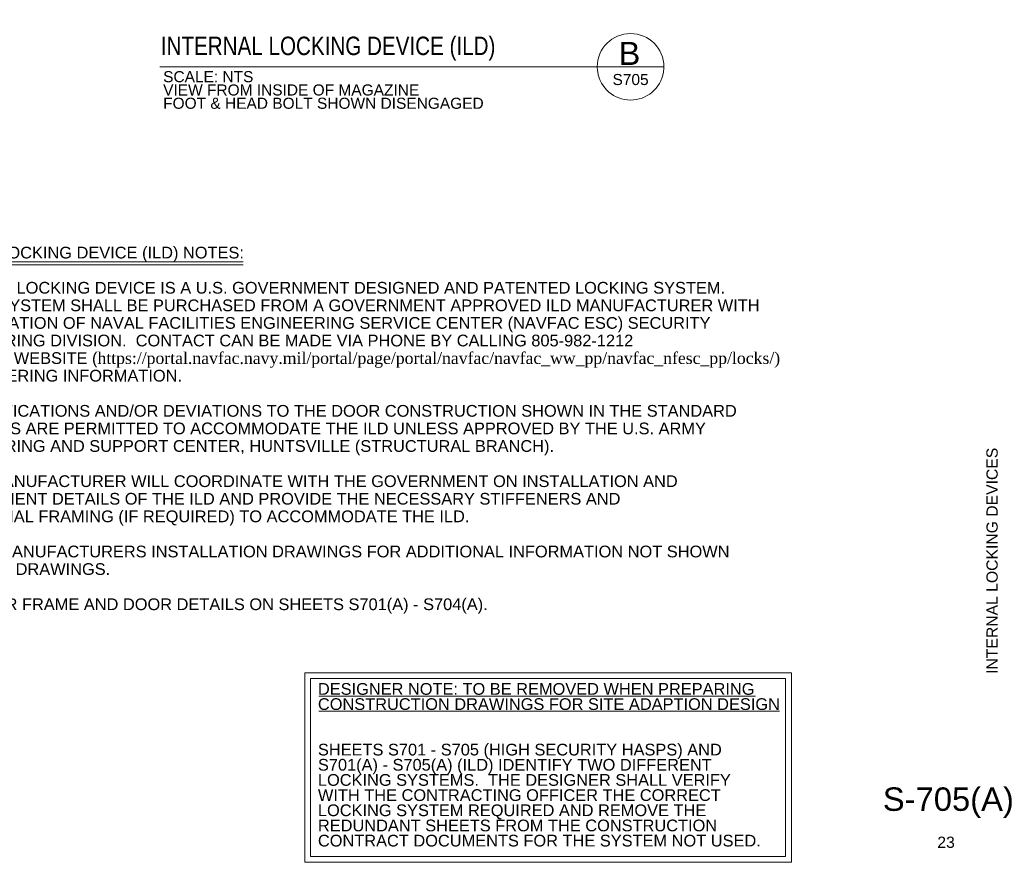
# Paper-space layout 'Layout1' of a CAD drawing. Header units: inches. Extents: x 5.5 to 32.4, y 1.5 to 19.6.
# Tile 2 of 6: x 21.9 to 32.4, y 1.5 to 10.5. Entities that reach past the tile are written whole.
import ezdxf
from ezdxf.enums import TextEntityAlignment as Align

# ---------------------------------------------------------------- set-up
doc = ezdxf.new("R2010")
doc.units = ezdxf.units.IN
doc.header["$MEASUREMENT"] = 0
for name, color, linetype, lineweight in [('G-ANN-TTLB', 7, 'Continuous', 0), ('G-ANNO-TEXT', 7, 'Continuous', 0), ('G-ANNO-TTLB', 4, 'Continuous', 40)]:
    doc.layers.add(name, color=color, linetype=linetype, lineweight=lineweight)
doc.styles.add("3 4 1'-0", font='arial.ttf', dxfattribs={"height": 2})
doc.styles.add('Style-Arial', font='arial.ttf')
doc.styles.add('SUBTITLE 4.7625', font='romans.shx', dxfattribs={"width": 0.8, "height": 187.5})
doc.styles.add('Title Block - General', font='arial.ttf', dxfattribs={"height": 0.12})
doc.styles.add('Title Block - Project Info', font='arial.ttf', dxfattribs={"height": 0.12})
doc.styles.add('TITLE20', font='simplex.shx', dxfattribs={"height": 5000})

psp = doc.layouts.get("Layout1")

# ---------------------------------------------------------------- linework, layer by layer
at = {"layer": 'G-ANN-TTLB', "color": 7, "linetype": 'Continuous', "lineweight": 13}
psp.add_line((23.349, 9.99), (28.726, 9.99), dxfattribs=at)
at = {"layer": 'G-ANN-TTLB', "color": 7, "linetype": 'Continuous', "lineweight": 0}
for start, end in [(0, 180), (180, 188.8692), (350.5695, 0), (188.8692, 350.5695)]:
    psp.add_arc((28.371, 9.99), 0.355, start, end, dxfattribs=at)
at = {"layer": 'G-ANNO-TEXT', "color": 7, "linetype": 'Continuous', "lineweight": 0}
for p, q in [((20.717, 7.909), (24.237, 7.909)), ((20.717, 7.879), (24.237, 7.879))]:
    psp.add_line(p, q, dxfattribs=at)
at = {"layer": 'G-ANNO-TEXT'}
for p, q in [((25.046, 3.279), (29.702, 3.279)), ((25.046, 3.118), (29.961, 3.118))]:
    psp.add_line(p, q, dxfattribs=at)
at = {"layer": 'G-ANNO-TEXT', "flags": 128}
for points in [[(24.896, 3.527), (30.087, 3.527), (30.087, 1.505), (24.896, 1.505), (24.896, 3.527)], [(24.958, 3.465), (30.025, 3.465), (30.025, 1.568), (24.958, 1.568), (24.958, 3.465)]]:
    psp.add_lwpolyline(points, close=True, dxfattribs=at)

# ---------------------------------------------------------------- texts
at = {"layer": 'G-ANN-TTLB', "color": 7, "linetype": 'Continuous', "lineweight": 13, "insert": (23.36, 10.056), "char_height": 0.19685, "attachment_point": 7, "line_spacing_factor": 0.72, "style": 'SUBTITLE 4.7625'}
psp.add_mtext('\\fArial|b0|i0|c00|p39;INTERNAL LOCKING DEVICE (ILD)\\P', dxfattribs=at)
at = {"layer": 'G-ANN-TTLB', "color": 7, "linetype": 'Continuous', "lineweight": 0, "line_spacing_factor": 0.72, "style": 'TITLE20'}
for s, insert, char_height, attachment_point in [('\\fArial|b0|i0|c00|p39;B', (28.36, 10.133), 0.24606, 5), ('\\fArial|b0|i0|c00|p39;SCALE: NTS\\PVIEW FROM INSIDE OF MAGAZINE\\PFOOT & HEAD BOLT SHOWN DISENGAGED', (23.385, 9.944), 0.11811, 1), ('\\fArial|b0|i0|c00|p39;S705', (28.371, 9.794), 0.11811, 8)]:
    psp.add_mtext(s, dxfattribs=dict(at, insert=insert, char_height=char_height, attachment_point=attachment_point))
at = {"layer": 'G-ANNO-TEXT', "insert": (20.715, 8.071), "char_height": 0.125, "attachment_point": 1, "line_spacing_factor": 0.9, "style": 'Style-Arial'}
psp.add_mtext('INTERNAL LOCKING DEVICE (ILD) NOTES:\\P\\P1. INTERNAL LOCKING DEVICE IS A U.S. GOVERNMENT DESIGNED AND PATENTED LOCKING SYSTEM.\\P    THE ILD SYSTEM SHALL BE PURCHASED FROM A GOVERNMENT APPROVED ILD MANUFACTURER WITH\\P    COORDINATION OF NAVAL FACILITIES ENGINEERING SERVICE CENTER (NAVFAC ESC) SECURITY \\P    ENGINEERING DIVISION.  CONTACT CAN BE MADE VIA PHONE BY CALLING 805-982-1212\\P    OR THEIR WEBSITE (\\fTimes New Roman|b0|i0|c00|p23;\\C250;\\c0;https://portal.navfac.navy.mil/portal/page/portal/navfac/navfac_ww_pp/navfac_nfesc_pp/locks/) \\P\\fArial|b0|i0|c00|p39;\\C256;    FOR ORDERING INFORMATION. \\P\\P2. NO MODIFICATIONS AND/OR DEVIATIONS TO THE DOOR CONSTRUCTION SHOWN IN THE STANDARD\\P    DRAWINGS ARE PERMITTED TO ACCOMMODATE THE ILD UNLESS APPROVED BY THE U.S. ARMY \\P    ENGINEERING AND SUPPORT CENTER, HUNTSVILLE (STRUCTURAL BRANCH).  \\P\\P3.  DOOR MANUFACTURER WILL COORDINATE WITH THE GOVERNMENT ON INSTALLATION AND\\P     ATTACHMENT DETAILS OF THE ILD AND PROVIDE THE NECESSARY STIFFENERS AND\\P     ADDITIONAL FRAMING (IF REQUIRED) TO ACCOMMODATE THE ILD.\\P\\P4. SEE ILD MANUFACTURERS INSTALLATION DRAWINGS FOR ADDITIONAL INFORMATION NOT SHOWN \\P     IN THESE DRAWINGS.\\P\\P5. SEE DOOR FRAME AND DOOR DETAILS ON SHEETS S701(A) - S704(A).', dxfattribs=at)
at = {"layer": 'G-ANNO-TEXT', "color": 7, "insert": (25.036, 3.417), "char_height": 0.125, "attachment_point": 1, "line_spacing_factor": 0.776524, "style": "3 4 1'-0"}
psp.add_mtext('DESIGNER NOTE: TO BE REMOVED WHEN PREPARING\\PCONSTRUCTION DRAWINGS FOR SITE ADAPTION DESIGN\\P\\P\\PSHEETS S701 - S705 (HIGH SECURITY HASPS) AND \\PS701(A) - S705(A) (ILD) IDENTIFY TWO DIFFERENT\\PLOCKING SYSTEMS.  THE DESIGNER SHALL VERIFY\\PWITH THE CONTRACTING OFFICER THE CORRECT \\PLOCKING SYSTEM REQUIRED AND REMOVE THE\\PREDUNDANT SHEETS FROM THE CONSTRUCTION\\PCONTRACT DOCUMENTS FOR THE SYSTEM NOT USED.', dxfattribs=at)
at = {"layer": 'G-ANNO-TTLB', "color": 3, "linetype": 'Continuous', "lineweight": 30, "style": 'Title Block - General'}
for s, height, p in [('S-705(A)', 0.25, (31.062, 2.304)), ('23', 0.12, (31.643, 1.779))]:
    psp.add_text(s, height=height, dxfattribs=at).set_placement(p, align=Align.TOP_LEFT)
at = {"layer": 'G-ANNO-TTLB', "color": 2, "linetype": 'Continuous', "lineweight": 13, "insert": (32.228, 4.721), "char_height": 0.12, "attachment_point": 5, "rotation": 90, "line_spacing_factor": 0.9, "style": 'Title Block - Project Info'}
psp.add_mtext('INTERNAL LOCKING DEVICES', dxfattribs=at)

doc.saveas('drawing.dxf')
